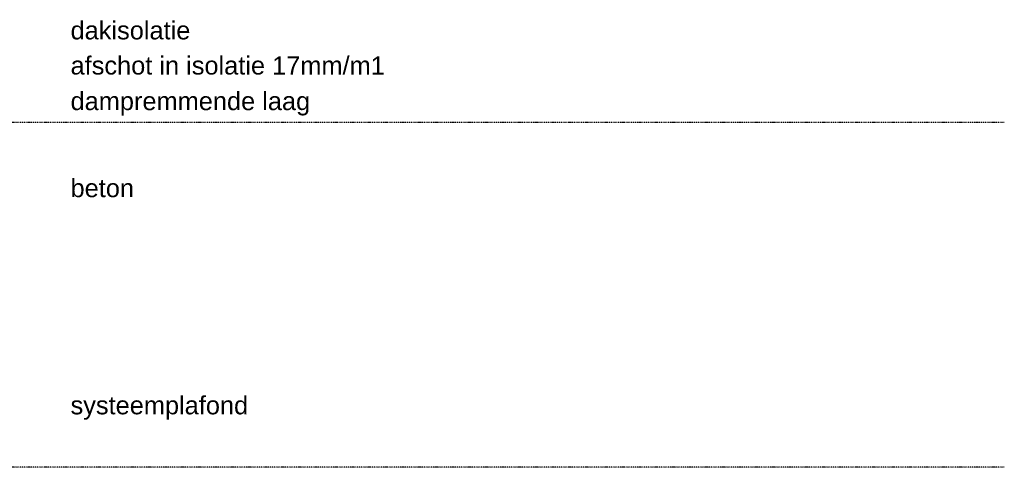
# Model space of a CAD drawing. Extents: x 0 to 297174, y -27731 to 163980.
# Tile 17 of 152: x 113148 to 115860, y 101866 to 103099. Entities that reach past the tile are written whole.
import ezdxf

# ---------------------------------------------------------------- set-up
doc = ezdxf.new("R2010")
doc.units = 0
doc.header["$LTSCALE"] = 5
doc.header["$MEASUREMENT"] = 0
doc.linetypes.add('DASHDOT', pattern=[1, 0.5, -0.25, 0, -0.25])
doc.linetypes.add('DD1', pattern=[2.66667, 1.66667, -0.5, 0, -0.5])
doc.layers.add('A--T$1A-_F123_20', color=1, linetype='CONTINUOUS')
doc.layers.add('STRAMIEN', color=8, linetype='DD1')
doc.styles.add('EB2', font='ARIAL.TTF')

msp = doc.modelspace()

# ---------------------------------------------------------------- linework, layer by layer
at = {"layer": 'STRAMIEN', "linetype": 'DASHDOT'}
for p, q in [((115859.7, 102815.9), (104725.7, 102815.9)), ((115859.7, 101865.9), (104725.4, 101865.9))]:
    msp.add_line(p, q, dxfattribs=at)

# ---------------------------------------------------------------- texts
at = {"layer": 'A--T$1A-_F123_20', "style": 'EB2'}
for s, p in [('dakisolatie', (113287.8, 103045)), ('afschot in isolatie 17mm/m1', (113287.8, 102948.2)), ('dampremmende laag', (113287.8, 102850.1)), ('beton', (113287.8, 102610.3)), ('systeemplafond', (113287.8, 102011.9))]:
    msp.add_text(s, height=50, dxfattribs=at).set_placement(p)

doc.saveas('drawing.dxf')
